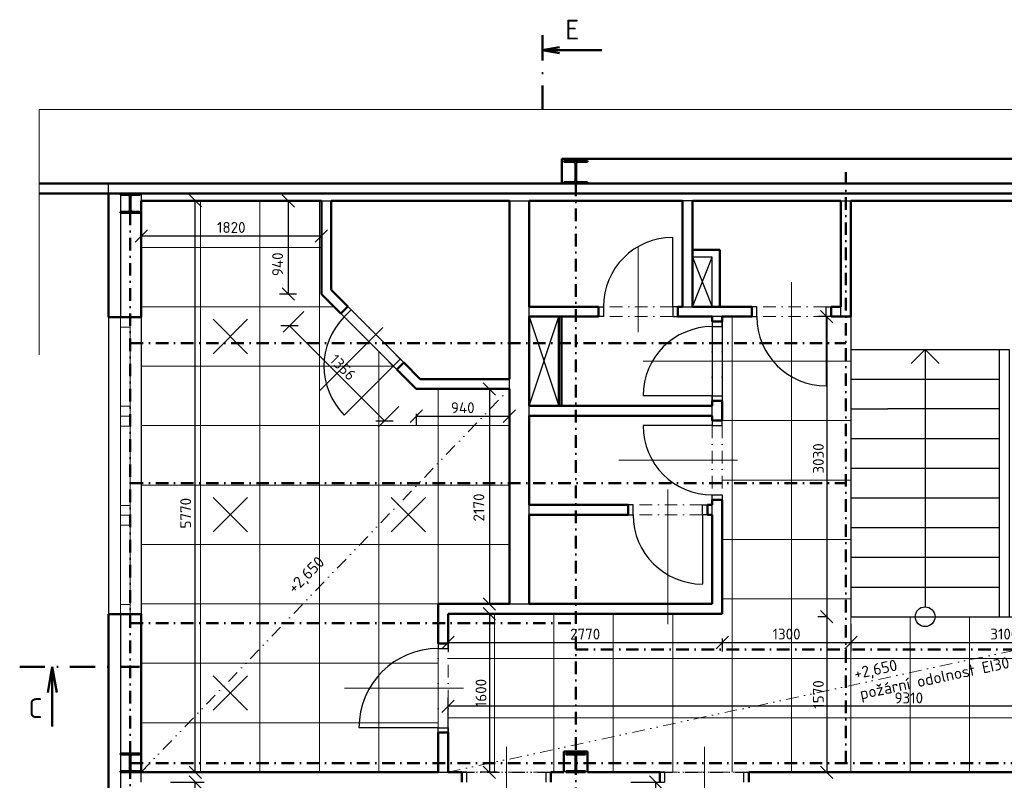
# Model space of a CAD drawing. Header units: millimetres. Extents: x -118752 to 407724, y -73278 to 155058.
# Tile 59 of 256: x 5595 to 15542, y 13142 to 20822. Entities that reach past the tile are written whole.
import ezdxf
from ezdxf.enums import TextEntityAlignment as Align

# ---------------------------------------------------------------- set-up
doc = ezdxf.new("R2010")
doc.units = ezdxf.units.MM
doc.header["$LTSCALE"] = 10
doc.linetypes.add('DASHDOT', pattern=[25.4, 12.7, -6.35, 0, -6.35])
doc.linetypes.add('DIVIDE', pattern=[31.75, 12.7, -6.35, 0, -6.35, 0, -6.35])
for name, color, linetype, lineweight in [('CKDVERE_', 7, 'Continuous', 25), ('CKDVERE_NADROVINOU', 1, 'DASHDOT', 18), ('CKDVERE_OSY', 1, 'Continuous', 18), ('CKDVERE_ZARUBNE_RAM', 5, 'Continuous', 25), ('CKKOTY', 3, 'Continuous', 25), ('CKOKNA', 1, 'Continuous', 18), ('CKPOPIS_POHLED', 3, 'Continuous', 25), ('CKRASTR', 7, 'DASHDOT', 15), ('CKREZY_OZNACENI', 4, 'DASHDOT', 50), ('CKSCHODY_PODROVINOU', 7, 'Continuous', 25), ('CKSCHODY_VYSTUP', 7, 'Continuous', 25), ('CKSTENY_NADROVINOU', 7, 'DASHDOT', 25), ('CKSTENY_PODROVINOU', 7, 'Continuous', 25), ('CKSTENY_REZ', 6, 'Continuous', 50), ('CKTEXTY_MALE', 3, 'Continuous', 18), ('CSPROFILY_REZY', 4, 'Continuous', 50), ('podhledy', 7, 'Continuous', 20), ('pohledy', 7, 'Continuous', 25)]:
    doc.layers.add(name, color=color, linetype=linetype, lineweight=lineweight)
doc.styles.get("Standard").update_dxf_attribs({"font": 'isocpeur.ttf'})
doc.linetypes.add('PRERUSENI', pattern='A,60,[100,CADKON.SHX,S=2.5,R=0,X=0,Y=0],-10', length=70)
doc.dimstyles.new('CADKON', dxfattribs={"dimscale": 50, "dimtxt": 2.2, "dimasz": 2.5, "dimexe": 1.8, "dimexo": 5, "dimgap": 0.6, "dimtad": 1, "dimrnd": 1, "dimtxsty": 'Standard', "dimblk1": 'OBLIQUE', "dimblk2": 'OBLIQUE', "dimsah": 1, "dimcen": 2.5, "dimadec": 1, "dimazin": 2, "dimtfac": 1, "dimtdec": 4, "dimtix": 1, "dimtmove": 2, "dimatfit": 3, "dimldrblk": 'OPEN30', "dimfxl": 5, "dimfxlon": 1, "dimtolj": 1, "dimarcsym": 0})

# ---------------------------------------------------------------- blocks, each defined once
blk = doc.blocks.new('CK_S_EXT_HEAHEA200')
for p, q in [((-100, 95), (100, 95)), ((-100, 95), (-100, 85)), ((-100, 85), (-21.25, 85)), ((-3.25, -67), (-3.25, 67)), ((3.25, -67), (3.25, 67)), ((100, 85), (21.25, 85)), ((100, 95), (100, 85)), ((-100, -95), (-100, -85)), ((-100, -85), (-21.25, -85)), ((-100, -95), (100, -95)), ((100, -85), (21.25, -85)), ((100, -95), (100, -85))]:
    blk.add_line(p, q)
for centre, start, end in [((-21.25, 67), 0, 90), ((21.25, 67), 90, 180), ((-21.25, -67), 270, 0), ((21.25, -67), 180, 270)]:
    blk.add_arc(centre, 18, start, end)
blk = doc.blocks.new('CK_S_EXT_HEAHEA240')
for p, q in [((-120, 115), (120, 115)), ((-120, 115), (-120, 103)), ((-120, 103), (-24.75, 103)), ((120, 103), (24.75, 103)), ((120, 115), (120, 103)), ((-3.75, -82), (-3.75, 82)), ((3.75, -82), (3.75, 82)), ((-120, -115), (-120, -103)), ((-120, -103), (-24.75, -103)), ((-120, -115), (120, -115)), ((120, -103), (24.75, -103)), ((120, -115), (120, -103))]:
    blk.add_line(p, q)
for centre, start, end in [((-24.75, 82), 0, 90), ((24.75, 82), 90, 180), ((-24.75, -82), 270, 0), ((24.75, -82), 180, 270)]:
    blk.add_arc(centre, 21, start, end)
blk = doc.blocks.new('_OBLIQUE')
at = {"color": 0, "linetype": 'ByBlock'}
blk.add_line((-0.5, -0.5), (0.5, 0.5), dxfattribs=at)
blk = doc.blocks.new('*D9749')
at = {"layer": 'CKKOTY', "color": 0, "lineweight": -2}
for p, q in [((7117.8, 13123.2), (7457.8, 13123.2)), ((7367.8, 9442.7), (7367.8, 13123.2)), ((7117.8, 9442.7), (7457.8, 9442.7))]:
    blk.add_line(p, q, dxfattribs=at)
at = {"layer": 'Defpoints', "color": 0}
for p in [(6822.1, 13123.2), (7367.8, 13123.2), (6822.1, 9442.7)]:
    blk.add_point(p, dxfattribs=at)
at = {"layer": 'CKKOTY', "color": 0, "lineweight": -2, "xscale": 125, "yscale": 125, "zscale": 125}
for p, rotation in [((7367.8, 13123.2), 90), ((7367.8, 9442.7), 270)]:
    blk.add_blockref('_OBLIQUE', p, dxfattribs=dict(at, rotation=rotation))
at = {"layer": 'CKKOTY', "color": 0, "insert": (7282.8, 11282.9), "char_height": 110, "attachment_point": 5, "rotation": 90}
blk.add_mtext('\\A1;3680', dxfattribs=at)
blk = doc.blocks.new('_Open30')
at = {"color": 0, "lineweight": -2}
for p, q in [((-1, 0.268), (0, 0)), ((0, 0), (-1, -0.268)), ((0, 0), (-1, 0))]:
    blk.add_line(p, q, dxfattribs=at)
blk = doc.blocks.new('*D9751')
at = {"layer": 'CKKOTY', "color": 0, "lineweight": -2}
for p, q in [((7117.8, 18993.2), (7457.8, 18993.2)), ((7367.8, 13223.4), (7367.8, 18993.2)), ((7117.8, 13223.4), (7457.8, 13223.4))]:
    blk.add_line(p, q, dxfattribs=at)
at = {"layer": 'Defpoints', "color": 0}
for p in [(6822.1, 18993.2), (7367.8, 18993.2), (6822.3, 13223.4)]:
    blk.add_point(p, dxfattribs=at)
at = {"layer": 'CKKOTY', "color": 0, "lineweight": -2, "xscale": 125, "yscale": 125, "zscale": 125}
for p, rotation in [((7367.8, 18993.2), 90), ((7367.8, 13223.4), 270)]:
    blk.add_blockref('_OBLIQUE', p, dxfattribs=dict(at, rotation=rotation))
at = {"layer": 'CKKOTY', "color": 0, "insert": (7272, 15838.6), "char_height": 110, "attachment_point": 5, "rotation": 90}
blk.add_mtext('\\A1;5770', dxfattribs=at)
blk = doc.blocks.new('*D9752')
at = {"layer": 'CKKOTY', "color": 0, "lineweight": -2}
for p, q in [((6822.1, 18743.2), (6822.1, 18548.9)), ((8642.1, 18743.2), (8642.1, 18548.9)), ((6822.1, 18638.9), (8642.1, 18638.9))]:
    blk.add_line(p, q, dxfattribs=at)
at = {"layer": 'Defpoints', "color": 0}
for p in [(6822.1, 18993.2), (8642.1, 18993.2), (8642.1, 18638.9)]:
    blk.add_point(p, dxfattribs=at)
at = {"layer": 'CKKOTY', "color": 0, "lineweight": -2, "xscale": 125, "yscale": 125, "zscale": 125, "rotation": 180}
blk.add_blockref('_OBLIQUE', (6822.1, 18638.9), dxfattribs=at)
at = {"layer": 'CKKOTY', "color": 0, "lineweight": -2, "xscale": 125, "yscale": 125, "zscale": 125}
blk.add_blockref('_OBLIQUE', (8642.1, 18638.9), dxfattribs=at)
at = {"layer": 'CKKOTY', "color": 0, "insert": (7732.1, 18723.9), "char_height": 110, "attachment_point": 5}
blk.add_mtext('\\A1;1820', dxfattribs=at)
blk = doc.blocks.new('*D9758')
at = {"layer": 'CKKOTY', "color": 0, "lineweight": -2}
for p, q in [((8392.1, 18992.2), (8218.5, 18992.2)), ((8308.5, 18992.2), (8308.5, 18051.8)), ((8392.1, 18051.8), (8218.5, 18051.8))]:
    blk.add_line(p, q, dxfattribs=at)
at = {"layer": 'Defpoints', "color": 0}
for p in [(8642.1, 18992.2), (8308.5, 18051.8), (8642.1, 18051.8)]:
    blk.add_point(p, dxfattribs=at)
at = {"layer": 'CKKOTY', "color": 0, "lineweight": -2, "xscale": 125, "yscale": 125, "zscale": 125}
for p, rotation in [((8308.5, 18992.2), 90), ((8308.5, 18051.8), 270)]:
    blk.add_blockref('_OBLIQUE', p, dxfattribs=dict(at, rotation=rotation))
at = {"layer": 'CKKOTY', "color": 0, "insert": (8200, 18352.3), "char_height": 110, "attachment_point": 5, "rotation": 90}
blk.add_mtext('\\A1;940', dxfattribs=at)
blk = doc.blocks.new('*D9760')
at = {"layer": 'CKKOTY', "color": 0, "lineweight": -2}
for p, q in [((9600.7, 16843.2), (9600.7, 16728.3)), ((9600.7, 16818.3), (10541.1, 16818.3)), ((10541.1, 16843.2), (10541.1, 16728.3))]:
    blk.add_line(p, q, dxfattribs=at)
at = {"layer": 'Defpoints', "color": 0}
for p in [(9600.7, 17093.2), (10541.1, 17093.2), (10541.1, 16818.3)]:
    blk.add_point(p, dxfattribs=at)
at = {"layer": 'CKKOTY', "color": 0, "lineweight": -2, "xscale": 125, "yscale": 125, "zscale": 125, "rotation": 180}
blk.add_blockref('_OBLIQUE', (9600.7, 16818.3), dxfattribs=at)
at = {"layer": 'CKKOTY', "color": 0, "lineweight": -2, "xscale": 125, "yscale": 125, "zscale": 125}
blk.add_blockref('_OBLIQUE', (10541.1, 16818.3), dxfattribs=at)
at = {"layer": 'CKKOTY', "color": 0, "insert": (10070.9, 16903.3), "char_height": 110, "attachment_point": 5}
blk.add_mtext('\\A1;940', dxfattribs=at)
blk = doc.blocks.new('*D9761')
at = {"layer": 'CKKOTY', "color": 0, "lineweight": -2}
for p, q in [((8465.3, 17875), (8257.3, 17666.9)), ((8320.9, 17730.5), (9279.5, 16772)), ((9423.9, 16916.4), (9215.8, 16708.3))]:
    blk.add_line(p, q, dxfattribs=at)
at = {"layer": 'Defpoints', "color": 0}
for p in [(8642.1, 18051.8), (9600.7, 17093.2), (9279.5, 16772)]:
    blk.add_point(p, dxfattribs=at)
at = {"layer": 'CKKOTY', "color": 0, "lineweight": -2, "xscale": 125, "yscale": 125, "zscale": 125}
for p, rotation in [((8320.9, 17730.5), 135), ((9279.5, 16772), 315)]:
    blk.add_blockref('_OBLIQUE', p, dxfattribs=dict(at, rotation=rotation))
at = {"layer": 'CKKOTY', "color": 0, "insert": (8860.3, 17311.4), "char_height": 110, "attachment_point": 5, "rotation": 315}
blk.add_mtext('\\A1;1356', dxfattribs=at)
blk = doc.blocks.new('*D9764')
at = {"layer": 'CKKOTY', "color": 0, "lineweight": -2}
for p, q in [((10291.1, 17093.2), (10249.6, 17093.2)), ((10339.6, 17093.2), (10339.6, 14923.2)), ((10292.1, 14923.2), (10249.6, 14923.2))]:
    blk.add_line(p, q, dxfattribs=at)
at = {"layer": 'Defpoints', "color": 0}
for p in [(10541.1, 17093.2), (10339.6, 14923.2), (10542.1, 14923.2)]:
    blk.add_point(p, dxfattribs=at)
at = {"layer": 'CKKOTY', "color": 0, "lineweight": -2, "xscale": 125, "yscale": 125, "zscale": 125}
for p, rotation in [((10339.6, 17093.2), 90), ((10339.6, 14923.2), 270)]:
    blk.add_blockref('_OBLIQUE', p, dxfattribs=dict(at, rotation=rotation))
at = {"layer": 'CKKOTY', "color": 0, "insert": (10233.3, 15896.7), "char_height": 110, "attachment_point": 5, "rotation": 90}
blk.add_mtext('\\A1;2170', dxfattribs=at)
blk = doc.blocks.new('*D9766')
at = {"layer": 'CKKOTY', "color": 0, "lineweight": -2}
for p, q in [((10292.1, 14823.2), (10249.6, 14823.2)), ((10339.6, 14823.2), (10339.6, 13223.2)), ((10416.7, 13223.2), (10249.6, 13223.2))]:
    blk.add_line(p, q, dxfattribs=at)
at = {"layer": 'Defpoints', "color": 0}
for p in [(10542.1, 14823.2), (10339.6, 13223.2), (10666.7, 13223.2)]:
    blk.add_point(p, dxfattribs=at)
at = {"layer": 'CKKOTY', "color": 0, "lineweight": -2, "xscale": 125, "yscale": 125, "zscale": 125}
for p, rotation in [((10339.6, 14823.2), 90), ((10339.6, 13223.2), 270)]:
    blk.add_blockref('_OBLIQUE', p, dxfattribs=dict(at, rotation=rotation))
at = {"layer": 'CKKOTY', "color": 0, "insert": (10254.6, 14023.2), "char_height": 110, "attachment_point": 5, "rotation": 90}
blk.add_mtext('\\A1;1600', dxfattribs=at)
blk = doc.blocks.new('*D9767')
at = {"layer": 'CKKOTY', "color": 0, "lineweight": -2}
for p, q in [((11769.3, 13123.2), (12109.3, 13123.2)), ((12019.3, 13123.2), (12019.3, 9442.7)), ((11769.3, 9442.7), (12109.3, 9442.7))]:
    blk.add_line(p, q, dxfattribs=at)
at = {"layer": 'Defpoints', "color": 0}
for p in [(11162.1, 13123.2), (10962.1, 9442.7), (12019.3, 9442.7)]:
    blk.add_point(p, dxfattribs=at)
at = {"layer": 'CKKOTY', "color": 0, "lineweight": -2, "xscale": 125, "yscale": 125, "zscale": 125}
for p, rotation in [((12019.3, 13123.2), 90), ((12019.3, 9442.7), 270)]:
    blk.add_blockref('_OBLIQUE', p, dxfattribs=dict(at, rotation=rotation))
at = {"layer": 'CKKOTY', "color": 0, "insert": (11934.3, 11282.9), "char_height": 110, "attachment_point": 5, "rotation": 90}
blk.add_mtext('\\A1;3680', dxfattribs=at)
blk = doc.blocks.new('*D9770')
at = {"layer": 'CKKOTY', "color": 0, "lineweight": -2}
for p, q in [((9922.1, 14573.2), (9922.1, 14443.3)), ((9922.1, 14533.3), (12692.1, 14533.3)), ((12692.1, 14573.2), (12692.1, 14443.3))]:
    blk.add_line(p, q, dxfattribs=at)
at = {"layer": 'Defpoints', "color": 0}
for p in [(9922.1, 14823.2), (12692.1, 14823.2), (12692.1, 14533.3)]:
    blk.add_point(p, dxfattribs=at)
at = {"layer": 'CKKOTY', "color": 0, "lineweight": -2, "xscale": 125, "yscale": 125, "zscale": 125, "rotation": 180}
blk.add_blockref('_OBLIQUE', (9922.1, 14533.3), dxfattribs=at)
at = {"layer": 'CKKOTY', "color": 0, "lineweight": -2, "xscale": 125, "yscale": 125, "zscale": 125}
blk.add_blockref('_OBLIQUE', (12692.1, 14533.3), dxfattribs=at)
at = {"layer": 'CKKOTY', "color": 0, "insert": (11307.1, 14618.3), "char_height": 110, "attachment_point": 5}
blk.add_mtext('\\A1;2770', dxfattribs=at)
blk = doc.blocks.new('*D9771')
at = {"layer": 'CKKOTY', "color": 0, "lineweight": -2}
for p, q in [((13992.1, 14723.2), (13992.1, 14443.3)), ((12692.1, 14573.2), (12692.1, 14443.3)), ((12692.1, 14533.3), (13992.1, 14533.3))]:
    blk.add_line(p, q, dxfattribs=at)
at = {"layer": 'Defpoints', "color": 0}
for p in [(13992.1, 14973.2), (12692.1, 14823.2), (13992.1, 14533.3)]:
    blk.add_point(p, dxfattribs=at)
at = {"layer": 'CKKOTY', "color": 0, "lineweight": -2, "xscale": 125, "yscale": 125, "zscale": 125, "rotation": 180}
blk.add_blockref('_OBLIQUE', (12692.1, 14533.3), dxfattribs=at)
at = {"layer": 'CKKOTY', "color": 0, "lineweight": -2, "xscale": 125, "yscale": 125, "zscale": 125}
blk.add_blockref('_OBLIQUE', (13992.1, 14533.3), dxfattribs=at)
at = {"layer": 'CKKOTY', "color": 0, "insert": (13342.1, 14618.3), "char_height": 110, "attachment_point": 5}
blk.add_mtext('\\A1;1300', dxfattribs=at)
blk = doc.blocks.new('*D9772')
at = {"layer": 'CKKOTY', "color": 0, "lineweight": -2}
for p, q in [((13992.1, 14723.2), (13992.1, 14443.3)), ((13992.1, 14533.3), (17092.1, 14533.3)), ((17092.1, 14543.1), (17092.1, 14443.3))]:
    blk.add_line(p, q, dxfattribs=at)
at = {"layer": 'Defpoints', "color": 0}
for p in [(13992.1, 14973.2), (17092.1, 14793.1), (17092.1, 14533.3)]:
    blk.add_point(p, dxfattribs=at)
at = {"layer": 'CKKOTY', "color": 0, "lineweight": -2, "xscale": 125, "yscale": 125, "zscale": 125, "rotation": 180}
blk.add_blockref('_OBLIQUE', (13992.1, 14533.3), dxfattribs=at)
at = {"layer": 'CKKOTY', "color": 0, "lineweight": -2, "xscale": 125, "yscale": 125, "zscale": 125}
blk.add_blockref('_OBLIQUE', (17092.1, 14533.3), dxfattribs=at)
at = {"layer": 'CKKOTY', "color": 0, "insert": (15542.1, 14618.3), "char_height": 110, "attachment_point": 5}
blk.add_mtext('\\A1;3100', dxfattribs=at)
blk = doc.blocks.new('*D9774')
at = {"layer": 'CKKOTY', "color": 0, "lineweight": -2}
for p, q in [((9922.1, 13638.8), (9922.1, 13978.8)), ((19232.1, 13638.8), (19232.1, 13978.8)), ((19232.1, 13888.8), (9922.1, 13888.8))]:
    blk.add_line(p, q, dxfattribs=at)
at = {"layer": 'Defpoints', "color": 0}
for p in [(9922.1, 13888.8), (19232.1, 13298.2), (9922.1, 13223.2)]:
    blk.add_point(p, dxfattribs=at)
at = {"layer": 'CKKOTY', "color": 0, "lineweight": -2, "xscale": 125, "yscale": 125, "zscale": 125, "rotation": 180}
blk.add_blockref('_OBLIQUE', (9922.1, 13888.8), dxfattribs=at)
at = {"layer": 'CKKOTY', "color": 0, "lineweight": -2, "xscale": 125, "yscale": 125, "zscale": 125}
blk.add_blockref('_OBLIQUE', (19232.1, 13888.8), dxfattribs=at)
at = {"layer": 'CKKOTY', "color": 0, "insert": (14577.1, 13973.8), "char_height": 110, "attachment_point": 5}
blk.add_mtext('\\A1;9310', dxfattribs=at)
blk = doc.blocks.new('*D9780')
at = {"layer": 'CKKOTY', "color": 0, "lineweight": -2}
for p, q in [((13742.1, 17823.2), (13658.6, 17823.2)), ((13748.6, 17823.2), (13748.6, 14793.2)), ((13742.1, 14793.2), (13658.6, 14793.2))]:
    blk.add_line(p, q, dxfattribs=at)
at = {"layer": 'Defpoints', "color": 0}
for p in [(13992.1, 17823.2), (13748.6, 14793.2), (13992.1, 14793.2)]:
    blk.add_point(p, dxfattribs=at)
at = {"layer": 'CKKOTY', "color": 0, "lineweight": -2, "xscale": 125, "yscale": 125, "zscale": 125}
for p, rotation in [((13748.6, 17823.2), 90), ((13748.6, 14793.2), 270)]:
    blk.add_blockref('_OBLIQUE', p, dxfattribs=dict(at, rotation=rotation))
at = {"layer": 'CKKOTY', "color": 0, "insert": (13663.6, 16391.6), "char_height": 110, "attachment_point": 5, "rotation": 90}
blk.add_mtext('\\A1;3030', dxfattribs=at)
blk = doc.blocks.new('*D9781')
at = {"layer": 'CKKOTY', "color": 0, "lineweight": -2}
for p, q in [((13742.1, 14793.2), (13658.6, 14793.2)), ((13748.6, 14793.2), (13748.6, 13223.2)), ((13742.1, 13223.2), (13658.6, 13223.2))]:
    blk.add_line(p, q, dxfattribs=at)
at = {"layer": 'Defpoints', "color": 0}
for p in [(13992.1, 14793.2), (13748.6, 13223.2), (13992.1, 13223.2)]:
    blk.add_point(p, dxfattribs=at)
at = {"layer": 'CKKOTY', "color": 0, "lineweight": -2, "xscale": 125, "yscale": 125, "zscale": 125}
for p, rotation in [((13748.6, 14793.2), 90), ((13748.6, 13223.2), 270)]:
    blk.add_blockref('_OBLIQUE', p, dxfattribs=dict(at, rotation=rotation))
at = {"layer": 'CKKOTY', "color": 0, "insert": (13663.6, 14008.2), "char_height": 110, "attachment_point": 5, "rotation": 90}
blk.add_mtext('\\A1;1570', dxfattribs=at)

msp = doc.modelspace()

# ---------------------------------------------------------------- linework, layer by layer
at = {"layer": 'CKDVERE_'}
for p, q in [((12192.123, 17923.171), (12192.123, 18623.171)), ((13742.123, 17823.171), (13742.123, 17123.171)), ((9368.899, 17325.001), (8873.925, 16830.026)), ((12592.123, 17023.171), (11892.123, 17023.171)), ((12592.123, 16723.171), (11892.123, 16723.171)), ((12492.123, 15823.171), (12492.123, 15123.171)), ((9822.123, 13673.168), (9022.123, 13673.168))]:
    msp.add_line(p, q, dxfattribs=at)
for centre, radius, start, end in [((12192.123, 17923.171), 700, 90, 180), ((9368.899, 17325.001), 700, 135, 225), ((13742.123, 17823.171), 700, 180, 270), ((12592.123, 17023.171), 700, 90, 180), ((12592.123, 16723.171), 700, 180, 270), ((12492.123, 15823.171), 700, 180, 270), ((9822.123, 13673.168), 800, 90, 180)]:
    msp.add_arc(centre, radius, start, end, dxfattribs=at)
at = {"layer": 'CKDVERE_NADROVINOU'}
for p, q in [((12192.123, 17923.171), (11492.123, 17923.171)), ((13742.123, 17923.171), (13042.123, 17923.171)), ((9368.899, 17325.001), (8873.925, 17819.976)), ((9439.61, 17395.712), (8944.635, 17890.686)), ((12192.123, 17823.171), (11492.123, 17823.171)), ((13742.123, 17823.171), (13042.123, 17823.171)), ((12592.123, 17023.171), (12592.123, 17723.171)), ((12692.123, 17023.171), (12692.123, 17723.171)), ((12592.123, 16723.171), (12592.123, 16023.171)), ((12692.123, 16723.171), (12692.123, 16023.171)), ((12492.123, 15923.171), (11792.123, 15923.171)), ((12492.123, 15823.171), (11792.123, 15823.171)), ((9822.123, 13673.168), (9822.123, 14473.168)), ((9922.123, 13673.168), (9922.123, 14473.168)), ((10912.123, 13223.166), (10112.123, 13223.166)), ((12112.123, 13223.166), (12912.123, 13223.166))]:
    msp.add_line(p, q, dxfattribs=at)
at = {"layer": 'CKDVERE_OSY'}
for p, q in [((11842.123, 17668.171), (11842.123, 18519.912)), ((13392.123, 18173.171), (13392.123, 16878.171)), ((8626.437, 17077.514), (9262.833, 17713.91)), ((11892.123, 17373.171), (12792.123, 17373.171)), ((11647.123, 16373.171), (12847.123, 16373.171)), ((12142.123, 16078.171), (12142.123, 14718)), ((10077.123, 14073.168), (8877.123, 14073.168)), ((10512.123, 13478.166), (10512.123, 12178.166)), ((12512.123, 12178.166), (12512.123, 13478.166))]:
    msp.add_line(p, q, dxfattribs=at)
at = {"layer": 'CKDVERE_ZARUBNE_RAM'}
for p, q in [((8909.28, 17926.042), (8838.569, 17855.331)), ((8944.635, 17890.686), (8909.28, 17926.042)), ((11442.123, 17923.171), (11492.123, 17923.171)), ((11442.123, 17823.171), (11442.123, 17923.171)), ((11492.123, 17923.171), (11492.123, 17823.171)), ((12242.123, 17923.171), (12192.123, 17923.171)), ((12192.123, 17923.171), (12192.123, 17823.171)), ((12242.123, 17823.171), (12242.123, 17923.171)), ((13042.123, 17923.171), (12992.123, 17923.171)), ((12992.123, 17923.171), (12992.123, 17823.171)), ((13042.123, 17823.171), (13042.123, 17923.171)), ((13742.123, 17823.171), (13742.123, 17923.171)), ((13742.123, 17923.171), (13792.123, 17923.171)), ((13792.123, 17923.171), (13792.123, 17823.171)), ((8838.569, 17855.331), (8873.925, 17819.976)), ((8873.925, 17819.976), (8944.635, 17890.686)), ((11492.123, 17823.171), (11442.123, 17823.171)), ((12192.123, 17823.171), (12242.123, 17823.171)), ((12992.123, 17823.171), (13042.123, 17823.171)), ((13792.123, 17823.171), (13742.123, 17823.171)), ((12592.123, 17773.171), (12592.123, 17723.171)), ((12692.123, 17773.171), (12592.123, 17773.171)), ((12592.123, 17723.171), (12692.123, 17723.171)), ((12692.123, 17723.171), (12692.123, 17773.171)), ((9368.899, 17325.001), (9439.61, 17395.712)), ((9404.255, 17289.646), (9368.899, 17325.001)), ((9474.965, 17360.356), (9404.255, 17289.646)), ((9439.61, 17395.712), (9474.965, 17360.356)), ((12592.123, 16973.171), (12592.123, 17023.171)), ((12592.123, 17023.171), (12692.123, 17023.171)), ((12692.123, 17023.171), (12692.123, 16973.171)), ((12692.123, 16973.171), (12592.123, 16973.171)), ((12592.123, 16773.171), (12592.123, 16723.171)), ((12692.123, 16773.171), (12592.123, 16773.171)), ((12592.123, 16723.171), (12692.123, 16723.171)), ((12692.123, 16723.171), (12692.123, 16773.171)), ((12592.123, 15973.171), (12592.123, 16023.171)), ((12592.123, 16023.171), (12692.123, 16023.171)), ((12692.123, 16023.171), (12692.123, 15973.171)), ((11792.123, 15923.171), (11742.123, 15923.171)), ((11742.123, 15923.171), (11742.123, 15823.171)), ((11792.123, 15823.171), (11792.123, 15923.171)), ((12492.123, 15823.171), (12492.123, 15923.171)), ((12492.123, 15923.171), (12542.123, 15923.171)), ((12542.123, 15923.171), (12542.123, 15823.171)), ((12692.123, 15973.171), (12592.123, 15973.171)), ((11742.123, 15823.171), (11792.123, 15823.171)), ((12542.123, 15823.171), (12492.123, 15823.171)), ((9822.123, 14523.168), (9822.123, 14473.168)), ((9922.123, 14523.168), (9822.123, 14523.168)), ((9822.123, 14473.168), (9922.123, 14473.168)), ((9922.123, 14473.168), (9922.123, 14523.168)), ((9822.123, 13623.168), (9822.123, 13673.168)), ((9822.123, 13673.168), (9922.123, 13673.168)), ((9922.123, 13673.168), (9922.123, 13623.168)), ((9922.123, 13623.168), (9822.123, 13623.168)), ((10112.123, 13223.166), (10062.123, 13223.166)), ((10062.123, 13223.166), (10062.123, 13123.166)), ((10112.123, 13123.166), (10112.123, 13223.166)), ((10912.123, 13123.166), (10912.123, 13223.166)), ((10912.123, 13223.166), (10962.123, 13223.166)), ((10962.123, 13223.166), (10962.123, 13123.166)), ((12112.123, 13223.166), (12062.123, 13223.166)), ((12062.123, 13223.166), (12062.123, 13123.166)), ((12112.123, 13123.166), (12112.123, 13223.166)), ((12912.123, 13123.166), (12912.123, 13223.166)), ((12912.123, 13223.166), (12962.123, 13223.166)), ((12962.123, 13223.166), (12962.123, 13123.166))]:
    msp.add_line(p, q, dxfattribs=at)
at = {"layer": 'CKOKNA'}
for p, q in [((6612.123, 17718.166), (6612.123, 17818.166)), ((6612.123, 17818.166), (6712.123, 17818.166)), ((6712.123, 17718.166), (6712.123, 17818.166)), ((13992.123, 16723.166), (13992.123, 17823.171)), ((6612.123, 17718.166), (6612.123, 16918.166)), ((6612.123, 17718.166), (6712.123, 17718.166)), ((6712.123, 17718.166), (6712.123, 16918.166)), ((6612.123, 16818.166), (6612.123, 16918.166)), ((6612.123, 16918.166), (6712.123, 16918.166)), ((6712.123, 16818.166), (6712.123, 16918.166)), ((6612.123, 16718.166), (6612.123, 16818.166)), ((6612.123, 16818.166), (6712.123, 16818.166)), ((6712.123, 16718.166), (6712.123, 16818.166)), ((6612.123, 16718.166), (6612.123, 15918.166)), ((6612.123, 16718.166), (6712.123, 16718.166)), ((6712.123, 16718.166), (6712.123, 15918.166)), ((6612.123, 15818.166), (6612.123, 15918.166)), ((6612.123, 15918.166), (6712.123, 15918.166)), ((6712.123, 15818.166), (6712.123, 15918.166)), ((6612.123, 15818.166), (6712.123, 15818.166)), ((6612.123, 15718.166), (6612.123, 15818.166)), ((6712.123, 15718.166), (6712.123, 15818.166)), ((6612.123, 15718.166), (6612.123, 14918.166)), ((6612.123, 15718.166), (6712.123, 15718.166)), ((6712.123, 15718.166), (6712.123, 14918.166)), ((6612.123, 14918.166), (6612.123, 14818.166)), ((6612.123, 14918.166), (6712.123, 14918.166)), ((6712.123, 14918.166), (6712.123, 14818.166)), ((6612.123, 14818.166), (6712.123, 14818.166))]:
    msp.add_line(p, q, dxfattribs=at)
at = {"layer": 'CKRASTR', "linetype": 'PRERUSENI'}
for q in [(5790.711, 17437.223), (24512.283, 19913.268)]:
    msp.add_line((5790.711, 19913.268), q, dxfattribs=at)
at = {"layer": 'CKREZY_OZNACENI', "ltscale": 2}
for p, q in [((10876.44, 20663.936), (10876.44, 19913.936)), ((5594.655, 14286.323), (6804.014, 14286.323))]:
    msp.add_line(p, q, dxfattribs=at)
at = {"layer": 'CKREZY_OZNACENI', "linetype": 'Continuous'}
for p, q in [((10876.44, 20513.936), (11048.782, 20544.324)), ((10876.44, 20513.936), (11476.44, 20513.936)), ((10876.44, 20513.936), (11048.782, 20483.548)), ((5923.483, 14286.323), (5877.9, 14027.811)), ((5923.483, 14286.323), (5923.483, 13686.323)), ((5923.483, 14286.323), (5969.065, 14027.811))]:
    msp.add_line(p, q, dxfattribs=at)
at = {"layer": 'CKSCHODY_PODROVINOU'}
for p, q in [((13992.123, 17493.166), (15492.123, 17493.166)), ((13992.123, 17193.166), (15492.123, 17193.166)), ((13992.123, 16893.166), (14364.221, 16893.166)), ((15492.123, 16893.166), (14364.221, 16893.166)), ((13992.123, 16593.166), (15492.123, 16593.166)), ((13992.123, 16293.166), (15492.123, 16293.166)), ((13992.123, 15993.166), (15492.123, 15993.166)), ((13992.123, 15693.166), (15492.123, 15693.166)), ((13992.123, 15393.166), (15492.123, 15393.166)), ((13992.123, 15093.166), (15492.123, 15093.166)), ((13992.123, 14793.166), (15492.123, 14793.166))]:
    msp.add_line(p, q, dxfattribs=at)
for points in [[(15492.123, 16241.971), (15492.123, 17493.166), (15592.123, 17493.166), (15592.123, 14793.166), (15592.123, 14793.141)], [(15492.123, 14793.116), (15492.123, 14793.141), (15492.123, 14793.166), (15492.123, 16241.971)]]:
    msp.add_lwpolyline(points, dxfattribs=at)
at = {"layer": 'CKSCHODY_VYSTUP'}
for q in [(14600.843, 17351.886), (14742.123, 14893.066), (14883.403, 17351.886)]:
    msp.add_line((14742.123, 17493.166), q, dxfattribs=at)
for radius in [99.9, 0.000000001]:
    msp.add_circle((14742.123, 14793.166), radius, dxfattribs=at)
at = {"layer": 'CKSTENY_NADROVINOU'}
for p, q in [((10062.123, 13223.166), (10962.123, 13223.166)), ((12062.123, 13223.166), (12962.123, 13223.166))]:
    msp.add_line(p, q, dxfattribs=at)
at = {"layer": 'CKSTENY_PODROVINOU'}
for p, q in [((6492.123, 19168.166), (17927.123, 19168.166)), ((6492.123, 19068.166), (6492.123, 19168.166)), ((6492.123, 19068.166), (6492.123, 19168.166)), ((6492.123, 19068.166), (17927.123, 19068.166)), ((6612.123, 19068.166), (6492.123, 19068.166)), ((6612.123, 19068.166), (6612.123, 17818.166)), ((17332.123, 19068.166), (6822.123, 19068.199)), ((6822.123, 19068.166), (6822.123, 18993.199)), ((8642.123, 18993.199), (8742.123, 18993.199)), ((10542.123, 18993.199), (10742.123, 18993.199)), ((12392.123, 18993.199), (12292.123, 18993.199)), ((13892.123, 18993.199), (13992.123, 18993.199)), ((8909.28, 17926.042), (9474.965, 17360.356)), ((13892.123, 17823.171), (13892.123, 17923.171)), ((6492.123, 17818.166), (6492.123, 14818.166)), ((6612.123, 17818.166), (6492.123, 17818.166)), ((6822.123, 17818.166), (6822.123, 14818.166)), ((8838.569, 17855.331), (9404.255, 17289.646)), ((12692.123, 17823.171), (12592.123, 17823.171)), ((12592.123, 17773.171), (12592.123, 16973.171)), ((12692.123, 17773.171), (12692.123, 16973.171)), ((10542.123, 17093.199), (10542.123, 17193.199)), ((10742.123, 16823.171), (10742.123, 16923.171)), ((12592.123, 16823.171), (12592.123, 16923.171)), ((10742.123, 15823.171), (10742.123, 15923.171)), ((6612.123, 14818.166), (6492.123, 14818.166)), ((6612.123, 14818.166), (6612.123, 12832.666)), ((6822.123, 13123.166), (6822.123, 13223.166)), ((13892.123, 13223.166), (13992.123, 13223.166))]:
    msp.add_line(p, q, dxfattribs=at)
at = {"layer": 'CKSTENY_PODROVINOU', "color": 0, "linetype": 'Continuous'}
for p, q in [((10742.123, 17823.171), (10742.123, 17923.171)), ((12292.123, 17923.171), (12392.123, 17923.171)), ((12592.123, 15823.171), (12592.123, 15923.171)), ((10542.123, 14923.171), (10742.123, 14923.171)), ((9822.123, 13223.166), (9922.123, 13223.166))]:
    msp.add_line(p, q, dxfattribs=at)
at = {"layer": 'CKSTENY_PODROVINOU'}
msp.add_lwpolyline([(13992.123, 14793.141), (17092.123, 14793.141), (17092.123, 18993.166), (13992.123, 18993.166), (13992.123, 14793.141)], dxfattribs=at)
at = {"layer": 'CKSTENY_REZ'}
for p, q in [((11072.123, 19418.166), (17092.123, 19418.166)), ((11072.123, 19168.166), (11072.123, 19418.166)), ((5790.711, 19168.166), (17927.123, 19168.166)), ((5790.711, 19068.166), (6822.123, 19068.166)), ((6492.123, 19068.166), (6822.123, 19068.199)), ((6492.123, 19068.166), (6492.123, 17818.166)), ((6822.09, 19068.166), (6492.123, 19068.166)), ((6822.123, 19068.199), (17332.123, 19068.199)), ((6822.123, 19068.199), (6822.123, 19068.166)), ((6822.123, 18993.199), (8642.123, 18993.199)), ((6822.123, 17818.166), (6822.123, 18993.199)), ((8642.123, 18993.199), (8642.123, 18051.778)), ((8742.123, 18993.199), (10542.123, 18993.199)), ((8742.123, 18993.199), (8742.123, 18093.199)), ((10542.123, 17193.199), (10542.123, 18993.199)), ((10742.123, 18993.199), (12292.123, 18993.199)), ((10742.123, 17923.171), (10742.123, 18993.199)), ((12292.123, 17923.171), (12292.123, 18993.199)), ((12392.123, 17923.171), (12392.123, 18993.199)), ((12392.123, 18993.199), (13892.123, 18993.199)), ((13892.123, 18993.199), (13892.123, 17923.171)), ((13992.123, 18993.199), (17092.123, 18993.166)), ((13992.123, 18993.199), (13992.123, 17823.171)), ((12392.123, 18498.171), (12667.123, 18498.171)), ((12667.123, 18498.171), (12667.123, 17923.171)), ((8642.123, 18051.778), (8838.569, 17855.331)), ((8909.28, 17926.042), (8742.123, 18093.199)), ((8838.569, 17855.331), (8909.28, 17926.042)), ((10742.123, 17923.171), (11442.123, 17923.171)), ((11442.123, 17923.171), (11442.123, 17823.171)), ((12242.123, 17923.171), (12292.123, 17923.171)), ((12242.123, 17923.171), (12242.123, 17823.171)), ((12992.123, 17923.171), (12392.123, 17923.171)), ((12992.123, 17923.171), (12992.123, 17823.171)), ((13792.123, 17923.171), (13792.123, 17823.171)), ((13892.123, 17923.171), (13792.123, 17923.171)), ((6492.123, 17818.166), (6822.123, 17818.166)), ((10742.123, 17823.171), (11442.123, 17823.171)), ((10742.123, 16923.171), (10742.123, 17823.171)), ((11042.123, 17823.171), (11042.123, 16923.171)), ((11067.123, 17823.171), (11067.123, 16923.171)), ((12592.123, 17823.171), (12242.123, 17823.171)), ((12592.123, 17773.171), (12592.123, 17823.171)), ((12992.123, 17823.171), (12692.123, 17823.171)), ((12692.123, 17773.171), (12692.123, 17823.171)), ((13892.123, 17823.171), (13792.123, 17823.171)), ((13892.123, 17823.171), (13992.123, 17823.171)), ((13892.123, 17823.171), (13892.123, 17823.171)), ((12592.123, 17773.171), (12692.123, 17773.171)), ((9404.255, 17289.646), (9474.965, 17360.356)), ((9642.123, 17193.199), (9474.965, 17360.356)), ((9404.255, 17289.646), (9600.701, 17093.199)), ((10542.123, 17193.199), (9642.123, 17193.199)), ((10542.123, 17093.199), (9600.701, 17093.199)), ((10542.123, 14923.171), (10542.123, 17093.199)), ((12592.123, 16923.171), (10742.123, 16923.171)), ((12592.123, 16973.171), (12692.123, 16973.171)), ((12592.123, 16923.171), (12592.123, 16973.171)), ((12692.123, 16773.171), (12692.123, 16973.171)), ((10742.123, 15923.171), (10742.123, 16823.171)), ((12592.123, 16823.171), (10742.123, 16823.171)), ((12592.123, 16773.171), (12592.123, 16823.171)), ((12592.123, 16773.171), (12692.123, 16773.171)), ((11742.123, 15923.171), (10742.123, 15923.171)), ((11742.123, 15923.171), (11742.123, 15823.171)), ((12592.123, 15923.171), (12542.123, 15923.171)), ((12542.123, 15923.171), (12542.123, 15823.171)), ((12592.123, 15973.171), (12692.123, 15973.171)), ((12592.123, 15923.171), (12592.123, 15973.171)), ((12692.123, 14823.171), (12692.123, 15973.171)), ((10742.123, 14923.171), (10742.123, 15823.171)), ((11742.123, 15823.171), (10742.123, 15823.171)), ((12592.123, 15823.171), (12542.123, 15823.171)), ((12592.123, 14923.171), (12592.123, 15823.171)), ((9822.123, 14923.171), (10542.123, 14923.171)), ((9822.123, 14523.168), (9822.123, 14923.171)), ((10742.123, 14923.171), (12592.123, 14923.171)), ((9922.123, 14823.171), (12692.123, 14823.171)), ((9922.123, 14523.168), (9922.123, 14823.171)), ((6492.123, 14818.166), (6492.123, 12832.666)), ((6492.123, 14818.166), (6822.123, 14818.166)), ((6822.123, 13223.166), (6822.123, 14818.166)), ((9922.123, 14523.168), (9822.123, 14523.168)), ((9822.123, 13223.166), (9822.123, 13623.168)), ((9922.123, 13623.168), (9822.123, 13623.168)), ((9922.123, 13223.166), (9922.123, 13623.168)), ((11092.123, 13223.166), (11092.123, 13433.166)), ((11092.123, 13433.166), (11332.123, 13433.166)), ((11332.123, 13433.166), (11332.123, 13223.166)), ((6822.123, 13223.166), (9822.123, 13223.166)), ((9922.123, 13223.166), (10062.123, 13223.166)), ((10062.123, 13223.166), (10062.123, 13123.166)), ((10962.123, 13223.166), (10962.123, 13123.166)), ((10962.123, 13223.166), (11092.123, 13223.166)), ((11332.123, 13223.166), (12062.123, 13223.166)), ((12062.123, 13223.166), (12062.123, 13123.166)), ((12962.123, 13223.166), (12962.123, 13123.166)), ((12962.123, 13223.166), (13992.123, 13223.166)), ((13992.123, 13223.166), (17092.123, 13223.166))]:
    msp.add_line(p, q, dxfattribs=at)
at = {"layer": 'CSPROFILY_REZY', "linetype": 'DASHDOT'}
for p, q in [((13942.123, 19283.166), (13942.123, 13316.166)), ((11212.123, 19168.166), (11212.123, 9403.666)), ((6712.123, 18873.166), (6712.123, 9403.666)), ((6715.373, 17555.166), (13942.123, 17555.166)), ((6715.373, 16142.166), (13942.123, 16142.166)), ((6715.373, 14729.166), (11212.123, 14729.166)), ((11212.123, 14461.166), (17212.123, 14461.166)), ((6715.373, 13316.166), (23117.123, 13316.166))]:
    msp.add_line(p, q, dxfattribs=at)
at = {"layer": 'podhledy'}
for p, q in [((7422.123, 18993.199), (7422.123, 13223.166)), ((8022.123, 18993.199), (8022.123, 13223.166)), ((8622.123, 18993.199), (8622.123, 13223.166)), ((6822.123, 18523.171), (8642.123, 18523.171)), ((6822.123, 17923.171), (8770.729, 17923.171)), ((12792.123, 13223.166), (12792.123, 17823.171)), ((13392.123, 13223.166), (13392.123, 17823.171)), ((13992.123, 13223.166), (13992.123, 17823.171)), ((7548.074, 17797.22), (7896.171, 17449.122)), ((7548.074, 17449.122), (7896.171, 17797.22)), ((9222.123, 17471.778), (9222.123, 13223.166)), ((6822.123, 17323.171), (9370.729, 17323.171)), ((12692.123, 17373.168), (13992.123, 17373.168)), ((9822.123, 17093.199), (9822.123, 13223.166)), ((6822.123, 16723.171), (10542.123, 16723.171)), ((12692.123, 16773.168), (13992.123, 16773.168)), ((6822.123, 16123.171), (10542.123, 16123.171)), ((12692.123, 16173.168), (13992.123, 16173.168)), ((7548.074, 15997.22), (7896.171, 15649.122)), ((7548.074, 15649.122), (7896.171, 15997.22)), ((9348.074, 15997.22), (9696.171, 15649.122)), ((9348.074, 15649.122), (9696.171, 15997.22)), ((6822.123, 15523.171), (10542.123, 15523.171)), ((12692.123, 15573.168), (13992.123, 15573.168)), ((6822.123, 14923.171), (9822.123, 14923.171)), ((12692.123, 14973.168), (13992.123, 14973.168)), ((10392.123, 13223.166), (10392.123, 14823.171)), ((10992.123, 13223.166), (10992.123, 14823.171)), ((11592.123, 13223.166), (11592.123, 14823.171)), ((12192.123, 13223.166), (12192.123, 14823.171)), ((14592.123, 13223.166), (14592.123, 14793.141)), ((15192.123, 13223.166), (15192.123, 14793.141)), ((9922.123, 14373.168), (19232.123, 14373.168)), ((6822.123, 14323.171), (9822.123, 14323.171)), ((7548.074, 14197.22), (7896.171, 13849.122)), ((7548.074, 13849.122), (7896.171, 14197.22)), ((9922.123, 13773.168), (19232.123, 13773.168)), ((6822.123, 13723.171), (9822.123, 13723.171))]:
    msp.add_line(p, q, dxfattribs=at)
at = {"layer": 'podhledy', "linetype": 'DIVIDE'}
for p, q in [((6822.123, 13223.166), (10542.123, 17093.199)), ((9922.123, 13223.166), (19232.123, 15227.804))]:
    msp.add_line(p, q, dxfattribs=at)
at = {"layer": 'podhledy'}
msp.add_lwpolyline([(11042.123, 17823.171), (10742.123, 17823.171), (10742.123, 16923.171), (11042.123, 16923.171)], close=True, dxfattribs=at)
at = {"layer": 'pohledy'}
for p, q in [((12392.123, 17923.171), (12592.123, 18423.171)), ((12392.123, 18423.171), (12592.123, 17923.171)), ((10742.123, 16923.171), (11042.123, 17823.171)), ((10742.123, 17823.171), (11042.123, 16923.171))]:
    msp.add_line(p, q, dxfattribs=at)
msp.add_lwpolyline([(12392.123, 17923.171), (12592.123, 17923.171), (12592.123, 18423.171), (12392.123, 18423.171)], close=True, dxfattribs=at)

# ---------------------------------------------------------------- block references
at = {"layer": 'CSPROFILY_REZY', "rotation": 180}
msp.add_blockref('CK_S_EXT_HEAHEA240', (11212.123, 19283.166), dxfattribs=at)
at = {"layer": 'CSPROFILY_REZY'}
for p in [(6712.123, 18968.166), (6712.123, 13318.166), (11212.123, 13318.166)]:
    msp.add_blockref('CK_S_EXT_HEAHEA200', p, dxfattribs=at)

# ---------------------------------------------------------------- texts
at = {"layer": 'CKPOPIS_POHLED'}
for s, p in [('E', (11176.44, 20721.57)), ('C', (5754.579, 13870.563))]:
    msp.add_text(s, height=200, dxfattribs=at).set_placement(p, align=Align.MIDDLE_CENTER)
at = {"layer": 'CKTEXTY_MALE'}
for s, rotation, p in [('+2,650', 45, (8371.058, 15020.827)), ('+2,650', 12, (14037.213, 14160.36)), (' požární odolnost EI30', 12, (14023.312, 13941.976))]:
    msp.add_text(s, height=115, rotation=rotation, dxfattribs=at).set_placement(p)

# ---------------------------------------------------------------- dimensions: what is measured, and where the dimension line sits
at = {"layer": 'CKKOTY'}
for base, p1, p2, picture, middle in [((7367.79, 18993.199), (6822.316, 13223.367), (6822.123, 18993.199), '*D9751', (7272, 15838.65)), ((13748.621822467, 14793.165928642), (13992.122716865, 17823.170928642), (13992.122716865, 14793.165928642), '*D9780', (13663.621822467, 16391.625006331)), ((10339.562, 14923.171), (10541.123, 17093.199), (10542.123, 14923.171), '*D9764', (10233.253, 15896.671))]:
    dim = msp.add_linear_dim(base=base, p1=p1, p2=p2, angle=90, dimstyle='CADKON', override={"dimtmove": 2}, dxfattribs=at)
    dim.commit()
    dim.dimension.update_dxf_attribs({"geometry": picture, "text_midpoint": middle, "dimtype": 160})
dim = msp.add_linear_dim(base=(8308.519, 18051.778), p1=(8642.123, 18992.199), p2=(8642.123, 18051.778), angle=90, dimstyle='CADKON', dxfattribs=at)
dim.commit()
dim.dimension.update_dxf_attribs({"geometry": '*D9758', "text_midpoint": (8200.007, 18352.272), "dimtype": 160})
for base, p1, p2, picture, middle in [((8642.123, 18638.877), (6822.123, 18993.199), (8642.123, 18993.199), '*D9752', (7732.123, 18723.877)), ((10541.123, 16818.334), (9600.701, 17093.199), (10541.123, 17093.199), '*D9760', (10070.912, 16903.334)), ((12692.123, 14533.342), (9922.123, 14823.171), (12692.123, 14823.171), '*D9770', (11307.123, 14618.342)), ((9922.123, 13888.806), (19232.123, 13298.166), (9922.123, 13223.166), '*D9774', (14577.123, 13973.806))]:
    dim = msp.add_linear_dim(base=base, p1=p1, p2=p2, dimstyle='CADKON', dxfattribs=at)
    dim.commit()
    dim.dimension.update_dxf_attribs({"geometry": picture, "text_midpoint": middle})
dim = msp.add_aligned_dim(p1=(8642.123, 18051.778), p2=(9600.701, 17093.199), distance=-454.288, dimstyle='CADKON', dxfattribs=at)
dim.commit()
dim.dimension.update_dxf_attribs({"geometry": '*D9761', "text_midpoint": (8860.286, 17311.362)})
for base, p1, p2, picture, middle in [((13992.123, 14533.342), (12692.123, 14823.171), (13992.123, 14973.168), '*D9771', (13342.123, 14618.342)), ((17092.123, 14533.342), (13992.123, 14973.168), (17092.123, 14793.141), '*D9772', (15542.123, 14618.342))]:
    dim = msp.add_linear_dim(base=base, p1=p1, p2=p2, dimstyle='CADKON', override={"dimtmove": 2}, dxfattribs=at)
    dim.commit()
    dim.dimension.update_dxf_attribs({"geometry": picture, "text_midpoint": middle})
for base, p1, p2, picture, middle in [((10339.561951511, 13223.165928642), (10542.122659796, 14823.170928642), (10666.707645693, 13223.165928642), '*D9766', (10254.561951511, 14023.168428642)), ((13748.622, 13223.166), (13992.123, 14793.166), (13992.123, 13223.166), '*D9781', (13663.622, 14008.166))]:
    dim = msp.add_linear_dim(base=base, p1=p1, p2=p2, angle=90, dimstyle='CADKON', override={"dimtmove": 2}, dxfattribs=at)
    dim.commit()
    dim.dimension.update_dxf_attribs({"geometry": picture, "text_midpoint": middle})
for base, p1, p2, picture, middle in [((7367.79, 13123.166), (6822.123, 9442.666), (6822.123, 13123.166), '*D9749', (7282.79, 11282.916)), ((12019.256, 9442.666), (11162.123, 13123.166), (10962.123, 9442.666), '*D9767', (11934.256, 11282.916))]:
    dim = msp.add_linear_dim(base=base, p1=p1, p2=p2, angle=90, dimstyle='CADKON', dxfattribs=at)
    dim.commit()
    dim.dimension.update_dxf_attribs({"geometry": picture, "text_midpoint": middle})

doc.saveas('drawing.dxf')
